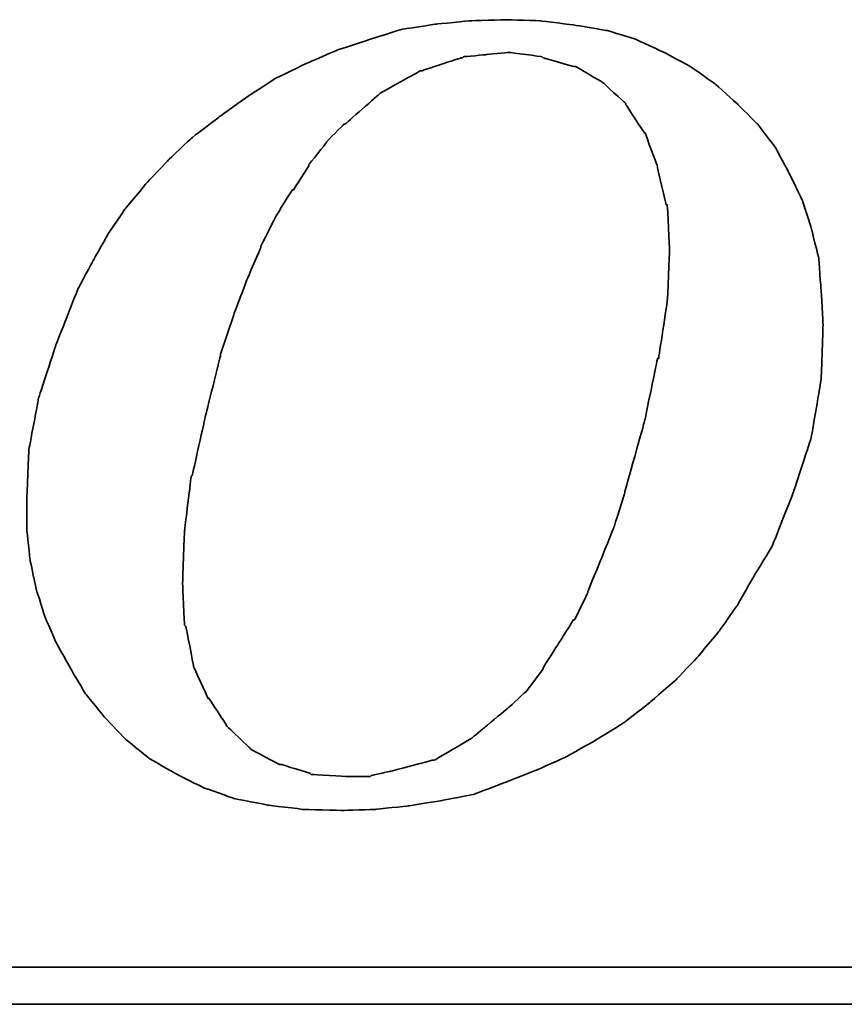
# Model space of a CAD drawing. Header units: millimetres. Extents: x 13 to 415, y 108 to 235.
# Tile 46 of 53: x 310.41 to 315.38, y 141.14 to 147.08. Entities that reach past the tile are written whole.
import ezdxf

# ---------------------------------------------------------------- set-up
doc = ezdxf.new("R2010")
doc.units = ezdxf.units.MM
doc.header["$LTSCALE"] = 0.15
doc.layers.add('DIM', color=4, linetype='CONTINUOUS')
doc.layers.add('layer 1', color=7, linetype='CONTINUOUS')

# ---------------------------------------------------------------- blocks, each defined once
blk = doc.blocks.new('TBI MOTION logo(完整正式版)')
at = {"layer": 'layer 1', "color": 22, "lineweight": 35}
for points, knots in [([(35.79625, -6.98375), (35.79625, -6.98375), (36.23125, -7.43875), (36.23125, -7.43875), (36.23125, -7.43875), (36.23125, -7.43875), (36.75625, -7.87125), (36.75625, -7.87125), (36.75625, -7.87125), (36.75625, -7.87125), (37.33125, -8.20375), (37.33125, -8.20375), (37.33125, -8.20375), (37.33125, -8.20375), (37.95625, -8.51875), (37.95625, -8.51875), (37.95625, -8.51875), (37.95625, -8.51875), (38.62625, -8.75875), (38.62625, -8.75875), (38.62625, -8.75875), (38.62625, -8.75875), (39.37125, -8.90375), (39.37125, -8.90375), (39.37125, -8.90375), (39.37125, -8.90375), (40.14125, -8.99875), (40.14125, -8.99875), (40.14125, -8.99875), (40.14125, -8.99875), (41.02625, -9.02375), (41.02625, -9.02375), (41.02625, -9.02375), (41.02625, -9.02375), (41.74625, -8.99875), (41.74625, -8.99875), (41.74625, -8.99875), (41.74625, -8.99875), (42.46625, -8.92375), (42.46625, -8.92375), (42.46625, -8.92375), (42.46625, -8.92375), (43.21125, -8.80625), (43.21125, -8.80625), (43.21125, -8.80625), (43.21125, -8.80625), (43.93125, -8.66375), (43.93125, -8.66375), (43.93125, -8.66375), (43.93125, -8.66375), (44.62625, -8.39875), (44.62625, -8.39875), (44.62625, -8.39875), (44.62625, -8.39875), (45.29625, -8.13375), (45.29625, -8.13375), (45.29625, -8.13375), (45.29625, -8.13375), (45.94625, -7.84375), (45.94625, -7.84375), (45.94625, -7.84375), (45.94625, -7.84375), (46.61625, -7.46375), (46.61625, -7.46375), (46.61625, -7.46375), (46.61625, -7.46375), (47.24125, -7.07875), (47.24125, -7.07875), (47.24125, -7.07875), (47.24125, -7.07875), (47.81625, -6.62375), (47.81625, -6.62375), (47.81625, -6.62375), (47.81625, -6.62375), (48.36875, -6.14375), (48.36875, -6.14375), (48.36875, -6.14375), (48.36875, -6.14375), (48.84625, -5.64125), (48.84625, -5.64125), (48.84625, -5.64125), (48.84625, -5.64125), (49.32625, -5.06375), (49.32625, -5.06375), (49.32625, -5.06375), (49.32625, -5.06375), (49.71125, -4.51374), (49.71125, -4.51374), (49.71125, -4.51374), (49.71125, -4.51374), (50.09625, -3.83874), (50.09625, -3.83874), (50.09625, -3.83874), (50.09625, -3.83874), (50.48125, -3.21374), (50.48125, -3.21374), (50.48125, -3.21374), (50.48125, -3.21374), (50.96125, -1.99125), (50.96125, -1.99125), (50.96125, -1.99125), (50.96125, -1.99125), (51.34375, -0.81875), (51.34375, -0.81875), (51.34375, -0.81875), (51.34375, -0.81875), (51.56125, 0.45624), (51.56125, 0.45624), (51.56125, 0.45624), (51.56125, 0.45624), (51.60625, 1.67624), (51.60625, 1.67624), (51.60625, 1.67624), (51.60625, 1.67624), (51.56125, 2.44625), (51.56125, 2.44625), (51.56125, 2.44625), (51.56125, 2.44625), (51.51125, 3.14125), (51.51125, 3.14125), (51.51125, 3.14125), (51.51125, 3.14125), (51.34375, 3.81125), (51.34375, 3.81125), (51.34375, 3.81125), (51.34375, 3.81125), (51.15125, 4.41125), (51.15125, 4.41125), (51.15125, 4.41125), (51.15125, 4.41125), (50.86125, 5.01125), (50.86125, 5.01125), (50.86125, 5.01125), (50.86125, 5.01125), (50.55125, 5.58875), (50.55125, 5.58875), (50.55125, 5.58875), (50.55125, 5.58875), (50.16625, 6.09125), (50.16625, 6.09125), (50.16625, 6.09125), (50.16625, 6.09125), (49.71125, 6.54875), (49.71125, 6.54875), (49.71125, 6.54875), (49.71125, 6.54875), (49.23125, 6.98125), (49.23125, 6.98125), (49.23125, 6.98125), (49.23125, 6.98125), (48.67875, 7.36625), (48.67875, 7.36625), (48.67875, 7.36625), (48.67875, 7.36625), (48.10375, 7.67625), (48.10375, 7.67625), (48.10375, 7.67625), (48.10375, 7.67625), (47.48125, 7.96375), (47.48125, 7.96375), (47.48125, 7.96375), (47.48125, 7.96375), (46.85625, 8.15625), (46.85625, 8.15625), (46.85625, 8.15625), (46.85625, 8.15625), (46.13625, 8.27624), (46.13625, 8.27624), (46.13625, 8.27624), (46.13625, 8.27624), (45.39125, 8.37125), (45.39125, 8.37125), (45.39125, 8.37125), (45.39125, 8.37125), (44.62625, 8.39624), (44.62625, 8.39624), (44.62625, 8.39624), (44.62625, 8.39624), (43.83625, 8.37125), (43.83625, 8.37125), (43.83625, 8.37125), (43.83625, 8.37125), (43.09125, 8.30125), (43.09125, 8.30125), (43.09125, 8.30125), (43.09125, 8.30125), (42.32125, 8.18125), (42.32125, 8.18125), (42.32125, 8.18125), (42.32125, 8.18125), (41.62875, 7.96375), (41.62875, 7.96375), (41.62875, 7.96375), (41.62875, 7.96375), (40.90625, 7.72625), (40.90625, 7.72625), (40.90625, 7.72625), (40.90625, 7.72625), (40.23624, 7.43625), (40.23624, 7.43625), (40.23624, 7.43625), (40.23624, 7.43625), (39.54124, 7.10125), (39.54124, 7.10125), (39.54124, 7.10125), (39.54124, 7.10125), (38.91625, 6.69125), (38.91625, 6.69125), (38.91625, 6.69125), (38.91625, 6.69125), (38.31625, 6.26125), (38.31625, 6.26125), (38.31625, 6.26125), (38.31625, 6.26125), (37.69125, 5.78125), (37.69125, 5.78125), (37.69125, 5.78125), (37.69125, 5.78125), (37.18625, 5.30125), (37.18625, 5.30125), (37.18625, 5.30125), (37.18625, 5.30125), (36.70625, 4.79624), (36.70625, 4.79624), (36.70625, 4.79624), (36.70625, 4.79624), (36.23125, 4.22125), (36.23125, 4.22125), (36.23125, 4.22125), (36.23125, 4.22125), (35.87124, 3.69375), (35.87124, 3.69375), (35.87124, 3.69375), (35.87124, 3.69375), (35.53125, 3.09125), (35.53125, 3.09125), (35.53125, 3.09125), (35.53125, 3.09125), (35.19875, 2.47125), (35.19875, 2.47125), (35.19875, 2.47125), (35.19875, 2.47125), (34.71625, 1.24625), (34.71625, 1.24625), (34.71625, 1.24625), (34.71625, 1.24625), (34.33125, 0.06874), (34.33125, 0.06874), (34.33125, 0.06874), (34.33125, 0.06874), (34.11625, -1.07875), (34.11625, -1.07875), (34.11625, -1.07875), (34.11625, -1.07875), (34.07125, -2.15875), (34.07125, -2.15875), (34.07125, -2.15875), (34.07125, -2.15875), (34.07125, -2.85375), (34.07125, -2.85375), (34.07125, -2.85375), (34.07125, -2.85375), (34.14125, -3.50375), (34.14125, -3.50375), (34.14125, -3.50375), (34.14125, -3.50375), (34.28625, -4.17375), (34.28625, -4.17375), (34.28625, -4.17375), (34.28625, -4.17375), (34.47625, -4.77624), (34.47625, -4.77624), (34.47625, -4.77624), (34.47625, -4.77624), (34.71625, -5.32625), (34.71625, -5.32625), (34.71625, -5.32625), (34.71625, -5.32625), (35.05375, -5.92875), (35.05375, -5.92875), (35.05375, -5.92875), (35.05375, -5.92875), (35.36375, -6.45375), (35.36375, -6.45375), (35.36375, -6.45375), (35.36375, -6.45375), (35.79625, -6.98375), (35.79625, -6.98375)], [0, 0, 0, 0, 0.01388889, 0.01388889, 0.01388889, 0.0138889, 0.02777778, 0.02777778, 0.02777778, 0.02777779, 0.04166667, 0.04166667, 0.04166667, 0.04166668, 0.05555556, 0.05555556, 0.05555556, 0.05555557, 0.06944444, 0.06944444, 0.06944444, 0.06944445, 0.08333333, 0.08333333, 0.08333333, 0.08333334, 0.09722222, 0.09722222, 0.09722222, 0.09722223, 0.11111111, 0.11111111, 0.11111111, 0.11111112, 0.125, 0.125, 0.125, 0.12500001, 0.13888889, 0.13888889, 0.13888889, 0.1388889, 0.15277778, 0.15277778, 0.15277778, 0.15277779, 0.16666667, 0.16666667, 0.16666667, 0.16666668, 0.18055556, 0.18055556, 0.18055556, 0.18055557, 0.19444444, 0.19444444, 0.19444444, 0.19444445, 0.20833333, 0.20833333, 0.20833333, 0.20833334, 0.22222222, 0.22222222, 0.22222222, 0.22222223, 0.23611111, 0.23611111, 0.23611111, 0.23611112, 0.25, 0.25, 0.25, 0.25000001, 0.26388889, 0.26388889, 0.26388889, 0.2638889, 0.27777778, 0.27777778, 0.27777778, 0.27777779, 0.29166667, 0.29166667, 0.29166667, 0.29166668, 0.30555556, 0.30555556, 0.30555556, 0.30555557, 0.31944444, 0.31944444, 0.31944444, 0.31944445, 0.33333333, 0.33333333, 0.33333333, 0.33333334, 0.34722222, 0.34722222, 0.34722222, 0.34722223, 0.36111111, 0.36111111, 0.36111111, 0.36111112, 0.375, 0.375, 0.375, 0.37500001, 0.38888889, 0.38888889, 0.38888889, 0.3888889, 0.40277778, 0.40277778, 0.40277778, 0.40277779, 0.41666667, 0.41666667, 0.41666667, 0.41666668, 0.43055556, 0.43055556, 0.43055556, 0.43055557, 0.44444444, 0.44444444, 0.44444444, 0.44444445, 0.45833333, 0.45833333, 0.45833333, 0.45833334, 0.47222222, 0.47222222, 0.47222222, 0.47222223, 0.48611111, 0.48611111, 0.48611111, 0.48611112, 0.5, 0.5, 0.5, 0.50000001, 0.51388889, 0.51388889, 0.51388889, 0.5138889, 0.52777778, 0.52777778, 0.52777778, 0.52777779, 0.54166667, 0.54166667, 0.54166667, 0.54166668, 0.55555556, 0.55555556, 0.55555556, 0.55555557, 0.56944444, 0.56944444, 0.56944444, 0.56944445, 0.58333333, 0.58333333, 0.58333333, 0.58333334, 0.59722222, 0.59722222, 0.59722222, 0.59722223, 0.61111111, 0.61111111, 0.61111111, 0.61111112, 0.625, 0.625, 0.625, 0.62500001, 0.63888889, 0.63888889, 0.63888889, 0.6388889, 0.65277778, 0.65277778, 0.65277778, 0.65277779, 0.66666667, 0.66666667, 0.66666667, 0.66666668, 0.68055556, 0.68055556, 0.68055556, 0.68055557, 0.69444444, 0.69444444, 0.69444444, 0.69444445, 0.70833333, 0.70833333, 0.70833333, 0.70833334, 0.72222222, 0.72222222, 0.72222222, 0.72222223, 0.73611111, 0.73611111, 0.73611111, 0.73611112, 0.75, 0.75, 0.75, 0.75000001, 0.76388889, 0.76388889, 0.76388889, 0.7638889, 0.77777778, 0.77777778, 0.77777778, 0.77777779, 0.79166667, 0.79166667, 0.79166667, 0.79166668, 0.80555556, 0.80555556, 0.80555556, 0.80555557, 0.81944444, 0.81944444, 0.81944444, 0.81944445, 0.83333333, 0.83333333, 0.83333333, 0.83333334, 0.84722222, 0.84722222, 0.84722222, 0.84722223, 0.86111111, 0.86111111, 0.86111111, 0.86111112, 0.875, 0.875, 0.875, 0.87500001, 0.88888889, 0.88888889, 0.88888889, 0.8888889, 0.90277778, 0.90277778, 0.90277778, 0.90277779, 0.91666667, 0.91666667, 0.91666667, 0.91666668, 0.93055556, 0.93055556, 0.93055556, 0.93055557, 0.94444444, 0.94444444, 0.94444444, 0.94444445, 0.95833333, 0.95833333, 0.95833333, 0.95833334, 0.97222222, 0.97222222, 0.97222222, 0.97222223, 0.98611111, 0.98611111, 0.98611111, 0.98611112, 1, 1, 1, 1]), ([(38.33875, 1.03124), (38.33875, 1.03124), (38.62625, 1.89625), (38.62625, 1.89625), (38.62625, 1.89625), (38.62625, 1.89625), (38.91625, 2.66375), (38.91625, 2.66375), (38.91625, 2.66375), (38.91625, 2.66375), (39.22625, 3.38125), (39.22625, 3.38125), (39.22625, 3.38125), (39.22625, 3.38125), (39.22625, 3.40624), (39.22625, 3.40624), (39.22625, 3.40624), (39.22625, 3.40624), (39.56124, 4.07624), (39.56124, 4.07624), (39.56124, 4.07624), (39.56124, 4.07624), (39.92125, 4.65125), (39.92125, 4.65125), (39.92125, 4.65125), (39.92125, 4.65125), (39.94625, 4.65125), (39.94625, 4.65125), (39.94625, 4.65125), (39.94625, 4.65125), (40.28125, 5.17875), (40.28125, 5.17875), (40.28125, 5.17875), (40.28125, 5.17875), (40.28125, 5.20375), (40.28125, 5.20375), (40.28125, 5.20375), (40.28125, 5.20375), (40.66875, 5.68625), (40.66875, 5.68625), (40.66875, 5.68625), (40.66875, 5.68625), (40.66875, 5.70625), (40.66875, 5.70625), (40.66875, 5.70625), (40.66875, 5.70625), (41.05124, 6.09125), (41.05124, 6.09125), (41.05124, 6.09125), (41.05124, 6.09125), (41.07625, 6.09125), (41.07625, 6.09125), (41.07625, 6.09125), (41.07625, 6.09125), (41.84125, 6.76625), (41.84125, 6.76625), (41.84125, 6.76625), (41.84125, 6.76625), (41.86625, 6.78625), (41.86625, 6.78625), (41.86625, 6.78625), (41.86625, 6.78625), (42.73125, 7.26624), (42.73125, 7.26624), (42.73125, 7.26624), (42.73125, 7.26624), (42.75625, 7.26624), (42.75625, 7.26624), (42.75625, 7.26624), (42.75625, 7.26624), (43.18625, 7.41125), (43.18625, 7.41125), (43.18625, 7.41125), (43.18625, 7.41125), (43.64125, 7.55625), (43.64125, 7.55625), (43.64125, 7.55625), (43.64125, 7.55625), (43.66625, 7.55625), (43.66625, 7.55625), (43.66625, 7.55625), (43.66625, 7.55625), (43.69125, 7.58124), (43.69125, 7.58124), (43.69125, 7.58124), (43.69125, 7.58124), (44.19125, 7.62625), (44.19125, 7.62625), (44.19125, 7.62625), (44.19125, 7.62625), (44.67125, 7.67625), (44.67125, 7.67625), (44.67125, 7.67625), (44.67125, 7.67625), (44.69625, 7.67625), (44.69625, 7.67625), (44.69625, 7.67625), (44.69625, 7.67625), (45.41875, 7.58124), (45.41875, 7.58124), (45.41875, 7.58124), (45.41875, 7.58124), (45.44125, 7.55625), (45.44125, 7.55625), (45.44125, 7.55625), (45.44125, 7.55625), (46.11125, 7.36625), (46.11125, 7.36625), (46.11125, 7.36625), (46.11125, 7.36625), (46.13625, 7.36625), (46.13625, 7.36625), (46.13625, 7.36625), (46.13625, 7.36625), (46.15875, 7.36625), (46.15875, 7.36625), (46.15875, 7.36625), (46.15875, 7.36625), (46.73625, 7.02624), (46.73625, 7.02624), (46.73625, 7.02624), (46.73625, 7.02624), (46.76125, 7.00624), (46.76125, 7.00624), (46.76125, 7.00624), (46.76125, 7.00624), (47.24125, 6.57124), (47.24125, 6.57124), (47.24125, 6.57124), (47.24125, 6.57124), (47.26625, 6.54875), (47.26625, 6.54875), (47.26625, 6.54875), (47.26625, 6.54875), (47.26625, 6.52375), (47.26625, 6.52375), (47.26625, 6.52375), (47.26625, 6.52375), (47.67375, 5.89875), (47.67375, 5.89875), (47.67375, 5.89875), (47.67375, 5.89875), (47.69625, 5.89875), (47.69625, 5.89875), (47.69625, 5.89875), (47.69625, 5.89875), (47.69625, 5.87625), (47.69625, 5.87625), (47.69625, 5.87625), (47.69625, 5.87625), (47.96125, 5.15625), (47.96125, 5.15625), (47.96125, 5.15625), (47.96125, 5.15625), (47.96125, 5.13125), (47.96125, 5.13125), (47.96125, 5.13125), (47.96125, 5.13125), (48.15125, 4.31875), (48.15125, 4.31875), (48.15125, 4.31875), (48.15125, 4.31875), (48.17625, 4.31875), (48.17625, 4.31875), (48.17625, 4.31875), (48.17625, 4.31875), (48.17625, 4.29125), (48.17625, 4.29125), (48.17625, 4.29125), (48.17625, 4.29125), (48.22625, 3.33125), (48.22625, 3.33125), (48.22625, 3.33125), (48.22625, 3.33125), (48.22625, 3.30875), (48.22625, 3.30875), (48.22625, 3.30875), (48.22625, 3.30875), (48.17625, 2.20624), (48.17625, 2.20624), (48.17625, 2.20624), (48.17625, 2.20624), (48.17625, 2.18124), (48.17625, 2.18124), (48.17625, 2.18124), (48.17625, 2.18124), (47.98375, 0.93624), (47.98375, 0.93624), (47.98375, 0.93624), (47.98375, 0.93624), (47.96125, 0.93624), (47.96125, 0.93624), (47.96125, 0.93624), (47.96125, 0.93624), (47.67375, -0.45874), (47.67375, -0.45874), (47.67375, -0.45874), (47.67375, -0.45874), (47.24125, -1.99125), (47.24125, -1.99125), (47.24125, -1.99125), (47.24125, -1.99125), (47.24125, -2.01874), (47.24125, -2.01874), (47.24125, -2.01874), (47.24125, -2.01874), (47.00125, -2.78375), (47.00125, -2.78375), (47.00125, -2.78375), (47.00125, -2.78375), (46.71125, -3.50375), (46.71125, -3.50375), (46.71125, -3.50375), (46.71125, -3.50375), (46.42625, -4.19875), (46.42625, -4.19875), (46.42625, -4.19875), (46.42625, -4.19875), (46.42625, -4.22375), (46.42625, -4.22375), (46.42625, -4.22375), (46.42625, -4.22375), (46.13625, -4.82374), (46.13625, -4.82374), (46.13625, -4.82374), (46.13625, -4.82374), (46.11125, -4.82374), (46.11125, -4.82374), (46.11125, -4.82374), (46.11125, -4.82374), (45.77625, -5.35125), (45.77625, -5.35125), (45.77625, -5.35125), (45.77625, -5.35125), (45.44125, -5.87875), (45.44125, -5.87875), (45.44125, -5.87875), (45.44125, -5.87875), (45.44125, -5.90375), (45.44125, -5.90375), (45.44125, -5.90375), (45.44125, -5.90375), (45.10625, -6.35875), (45.10625, -6.35875), (45.10625, -6.35875), (45.10625, -6.35875), (45.08125, -6.38375), (45.08125, -6.38375), (45.08125, -6.38375), (45.08125, -6.38375), (44.69625, -6.74375), (44.69625, -6.74375), (44.69625, -6.74375), (44.69625, -6.74375), (43.88375, -7.41625), (43.88375, -7.41625), (43.88375, -7.41625), (43.88375, -7.41625), (43.85625, -7.43875), (43.85625, -7.43875), (43.85625, -7.43875), (43.85625, -7.43875), (43.04125, -7.91875), (43.04125, -7.91875), (43.04125, -7.91875), (43.04125, -7.91875), (43.01625, -7.91875), (43.01625, -7.91875), (43.01625, -7.91875), (43.01625, -7.91875), (42.99625, -7.91875), (42.99625, -7.91875), (42.99625, -7.91875), (42.99625, -7.91875), (42.08125, -8.15875), (42.08125, -8.15875), (42.08125, -8.15875), (42.08125, -8.15875), (41.65125, -8.25625), (41.65125, -8.25625), (41.65125, -8.25625), (41.65125, -8.25625), (41.62875, -8.27875), (41.62875, -8.27875), (41.62875, -8.27875), (41.62875, -8.27875), (41.60125, -8.27875), (41.60125, -8.27875), (41.60125, -8.27875), (41.60125, -8.27875), (41.12125, -8.27875), (41.12125, -8.27875), (41.12125, -8.27875), (41.12125, -8.27875), (40.35624, -8.23125), (40.35624, -8.23125), (40.35624, -8.23125), (40.35624, -8.23125), (40.33125, -8.23125), (40.33125, -8.23125), (40.33125, -8.23125), (40.33125, -8.23125), (40.30625, -8.20375), (40.30625, -8.20375), (40.30625, -8.20375), (40.30625, -8.20375), (39.68375, -8.01375), (39.68375, -8.01375), (39.68375, -8.01375), (39.68375, -8.01375), (39.66124, -8.01375), (39.66124, -8.01375), (39.66124, -8.01375), (39.66124, -8.01375), (39.63625, -8.01375), (39.63625, -8.01375), (39.63625, -8.01375), (39.63625, -8.01375), (39.01125, -7.67875), (39.01125, -7.67875), (39.01125, -7.67875), (39.01125, -7.67875), (38.98875, -7.65375), (38.98875, -7.65375), (38.98875, -7.65375), (38.98875, -7.65375), (38.48625, -7.17375), (38.48625, -7.17375), (38.48625, -7.17375), (38.48625, -7.17375), (38.45875, -7.14875), (38.45875, -7.14875), (38.45875, -7.14875), (38.45875, -7.14875), (38.45875, -7.12875), (38.45875, -7.12875), (38.45875, -7.12875), (38.45875, -7.12875), (38.07625, -6.54875), (38.07625, -6.54875), (38.07625, -6.54875), (38.07625, -6.54875), (38.05125, -6.54875), (38.05125, -6.54875), (38.05125, -6.54875), (38.05125, -6.54875), (38.05125, -6.52875), (38.05125, -6.52875), (38.05125, -6.52875), (38.05125, -6.52875), (37.74125, -5.85375), (37.74125, -5.85375), (37.74125, -5.85375), (37.74125, -5.85375), (37.74125, -5.82875), (37.74125, -5.82875), (37.74125, -5.82875), (37.74125, -5.82875), (37.57375, -4.96875), (37.57375, -4.96875), (37.57375, -4.96875), (37.57375, -4.96875), (37.54625, -4.94375), (37.54625, -4.94375), (37.54625, -4.94375), (37.54625, -4.94375), (37.50125, -4.03375), (37.50125, -4.03375), (37.50125, -4.03375), (37.50125, -4.03375), (37.50125, -4.00875), (37.50125, -4.00875), (37.50125, -4.00875), (37.50125, -4.00875), (37.54625, -2.85375), (37.54625, -2.85375), (37.54625, -2.85375), (37.54625, -2.85375), (37.69125, -1.65875), (37.69125, -1.65875), (37.69125, -1.65875), (37.69125, -1.65875), (37.71624, -1.63375), (37.71624, -1.63375), (37.71624, -1.63375), (37.71624, -1.63375), (38.00375, -0.33875), (38.00375, -0.33875), (38.00375, -0.33875), (38.00375, -0.33875), (38.33875, 1.00624), (38.33875, 1.00624), (38.33875, 1.00624), (38.33875, 1.00624), (38.33875, 1.03124), (38.33875, 1.03124)], [0, 0, 0, 0, 0.01010101, 0.01010101, 0.01010101, 0.01010102, 0.02020202, 0.02020202, 0.02020202, 0.02020203, 0.03030303, 0.03030303, 0.03030303, 0.03030304, 0.04040404, 0.04040404, 0.04040404, 0.04040405, 0.05050505, 0.05050505, 0.05050505, 0.05050506, 0.06060606, 0.06060606, 0.06060606, 0.06060607, 0.07070707, 0.07070707, 0.07070707, 0.07070708, 0.08080808, 0.08080808, 0.08080808, 0.08080809, 0.09090909, 0.09090909, 0.09090909, 0.0909091, 0.1010101, 0.1010101, 0.1010101, 0.10101011, 0.11111111, 0.11111111, 0.11111111, 0.11111112, 0.12121212, 0.12121212, 0.12121212, 0.12121213, 0.13131313, 0.13131313, 0.13131313, 0.13131314, 0.14141414, 0.14141414, 0.14141414, 0.14141415, 0.15151515, 0.15151515, 0.15151515, 0.15151516, 0.16161616, 0.16161616, 0.16161616, 0.16161617, 0.17171717, 0.17171717, 0.17171717, 0.17171718, 0.18181818, 0.18181818, 0.18181818, 0.18181819, 0.19191919, 0.19191919, 0.19191919, 0.1919192, 0.2020202, 0.2020202, 0.2020202, 0.20202021, 0.21212121, 0.21212121, 0.21212121, 0.21212122, 0.22222222, 0.22222222, 0.22222222, 0.22222223, 0.23232323, 0.23232323, 0.23232323, 0.23232324, 0.24242424, 0.24242424, 0.24242424, 0.24242425, 0.25252525, 0.25252525, 0.25252525, 0.25252526, 0.26262626, 0.26262626, 0.26262626, 0.26262627, 0.27272727, 0.27272727, 0.27272727, 0.27272728, 0.28282828, 0.28282828, 0.28282828, 0.28282829, 0.29292929, 0.29292929, 0.29292929, 0.2929293, 0.3030303, 0.3030303, 0.3030303, 0.30303031, 0.31313131, 0.31313131, 0.31313131, 0.31313132, 0.32323232, 0.32323232, 0.32323232, 0.32323233, 0.33333333, 0.33333333, 0.33333333, 0.33333334, 0.34343434, 0.34343434, 0.34343434, 0.34343435, 0.35353535, 0.35353535, 0.35353535, 0.35353536, 0.36363636, 0.36363636, 0.36363636, 0.36363637, 0.37373737, 0.37373737, 0.37373737, 0.37373738, 0.38383838, 0.38383838, 0.38383838, 0.38383839, 0.39393939, 0.39393939, 0.39393939, 0.3939394, 0.4040404, 0.4040404, 0.4040404, 0.40404041, 0.41414141, 0.41414141, 0.41414141, 0.41414142, 0.42424242, 0.42424242, 0.42424242, 0.42424243, 0.43434343, 0.43434343, 0.43434343, 0.43434344, 0.44444444, 0.44444444, 0.44444444, 0.44444445, 0.45454545, 0.45454545, 0.45454545, 0.45454546, 0.46464646, 0.46464646, 0.46464646, 0.46464647, 0.47474747, 0.47474747, 0.47474747, 0.47474748, 0.48484848, 0.48484848, 0.48484848, 0.48484849, 0.49494949, 0.49494949, 0.49494949, 0.4949495, 0.50505051, 0.50505051, 0.50505051, 0.50505052, 0.51515152, 0.51515152, 0.51515152, 0.51515153, 0.52525253, 0.52525253, 0.52525253, 0.52525254, 0.53535354, 0.53535354, 0.53535354, 0.53535355, 0.54545455, 0.54545455, 0.54545455, 0.54545456, 0.55555556, 0.55555556, 0.55555556, 0.55555557, 0.56565657, 0.56565657, 0.56565657, 0.56565658, 0.57575758, 0.57575758, 0.57575758, 0.57575759, 0.58585859, 0.58585859, 0.58585859, 0.5858586, 0.5959596, 0.5959596, 0.5959596, 0.59595961, 0.60606061, 0.60606061, 0.60606061, 0.60606062, 0.61616162, 0.61616162, 0.61616162, 0.61616163, 0.62626263, 0.62626263, 0.62626263, 0.62626264, 0.63636364, 0.63636364, 0.63636364, 0.63636365, 0.64646465, 0.64646465, 0.64646465, 0.64646466, 0.65656566, 0.65656566, 0.65656566, 0.65656567, 0.66666667, 0.66666667, 0.66666667, 0.66666668, 0.67676768, 0.67676768, 0.67676768, 0.67676769, 0.68686869, 0.68686869, 0.68686869, 0.6868687, 0.6969697, 0.6969697, 0.6969697, 0.69696971, 0.70707071, 0.70707071, 0.70707071, 0.70707072, 0.71717172, 0.71717172, 0.71717172, 0.71717173, 0.72727273, 0.72727273, 0.72727273, 0.72727274, 0.73737374, 0.73737374, 0.73737374, 0.73737375, 0.74747475, 0.74747475, 0.74747475, 0.74747476, 0.75757576, 0.75757576, 0.75757576, 0.75757577, 0.76767677, 0.76767677, 0.76767677, 0.76767678, 0.77777778, 0.77777778, 0.77777778, 0.77777779, 0.78787879, 0.78787879, 0.78787879, 0.7878788, 0.7979798, 0.7979798, 0.7979798, 0.79797981, 0.80808081, 0.80808081, 0.80808081, 0.80808082, 0.81818182, 0.81818182, 0.81818182, 0.81818183, 0.82828283, 0.82828283, 0.82828283, 0.82828284, 0.83838384, 0.83838384, 0.83838384, 0.83838385, 0.84848485, 0.84848485, 0.84848485, 0.84848486, 0.85858586, 0.85858586, 0.85858586, 0.85858587, 0.86868687, 0.86868687, 0.86868687, 0.86868688, 0.87878788, 0.87878788, 0.87878788, 0.87878789, 0.88888889, 0.88888889, 0.88888889, 0.8888889, 0.8989899, 0.8989899, 0.8989899, 0.89898991, 0.90909091, 0.90909091, 0.90909091, 0.90909092, 0.91919192, 0.91919192, 0.91919192, 0.91919193, 0.92929293, 0.92929293, 0.92929293, 0.92929294, 0.93939394, 0.93939394, 0.93939394, 0.93939395, 0.94949495, 0.94949495, 0.94949495, 0.94949496, 0.95959596, 0.95959596, 0.95959596, 0.95959597, 0.96969697, 0.96969697, 0.96969697, 0.96969698, 0.97979798, 0.97979798, 0.97979798, 0.97979799, 0.98989899, 0.98989899, 0.98989899, 0.989899, 1, 1, 1, 1]), ([(75.90875, -9.47875), (75.90875, -9.47875), (75.90875, -12.28625), (75.90875, -12.28625), (75.90875, -12.28625), (75.90875, -12.28625), (75.90875, -12.47875), (75.90875, -12.47875), (75.90875, -12.47875), (75.90875, -12.47875), (75.71625, -12.47875), (75.71625, -12.47875), (75.71625, -12.47875), (75.71625, -12.47875), (-88.32875, -12.47875), (-88.32875, -12.47875), (-88.32875, -12.47875), (-88.32875, -12.47875), (-88.32875, -13.29375), (-88.32875, -13.29375), (-88.32875, -13.29375), (-88.32875, -13.29375), (82.89125, -13.29375), (82.89125, -13.29375), (82.89125, -13.29375), (82.89125, -13.29375), (75.90875, -9.47875), (75.90875, -9.47875)], [0, 0, 0, 0, 0.14285714, 0.14285714, 0.14285714, 0.14285715, 0.28571429, 0.28571429, 0.28571429, 0.2857143, 0.42857143, 0.42857143, 0.42857143, 0.42857144, 0.57142857, 0.57142857, 0.57142857, 0.57142858, 0.71428571, 0.71428571, 0.71428571, 0.71428572, 0.85714286, 0.85714286, 0.85714286, 0.85714287, 1, 1, 1, 1])]:
    blk.add_open_spline(points, degree=3, knots=knots, dxfattribs=at)

msp = doc.modelspace()

# ---------------------------------------------------------------- block references
at = {"layer": 'DIM', "color": 7, "xscale": 0.2736514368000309, "yscale": 0.2736514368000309, "zscale": 0.2736514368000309}
msp.add_blockref('TBI MOTION logo(完整正式版)', (301.1303, 144.7803), dxfattribs=at)

doc.saveas('drawing.dxf')
